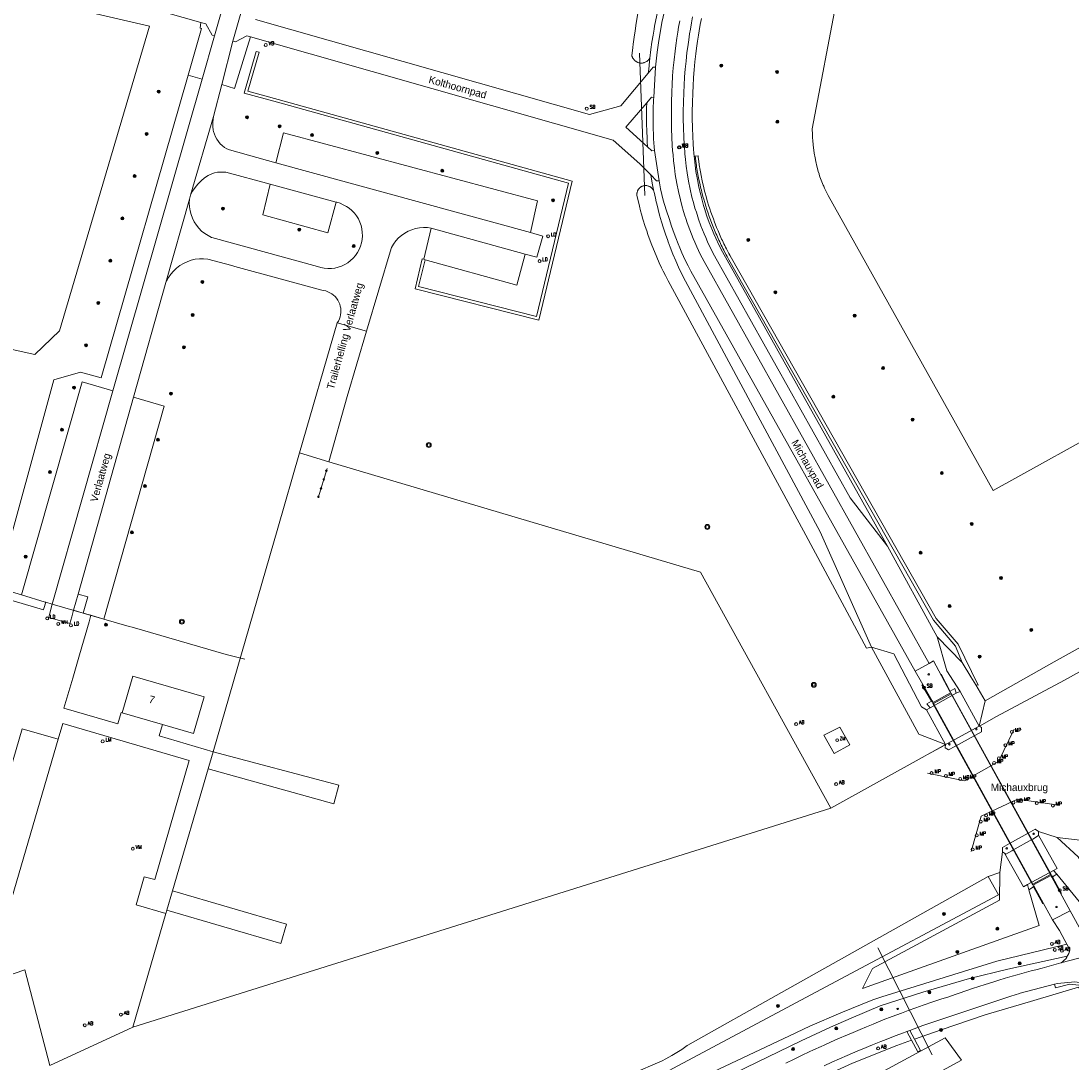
# Model space of a CAD drawing. Header units: metres. Extents: x 138165 to 154469, y 480134 to 494189.
# Tile 197 of 256: x 146957 to 147133, y 485099 to 485273. Entities that reach past the tile are written whole.
import ezdxf

# ---------------------------------------------------------------- set-up
doc = ezdxf.new("R2010")
doc.units = ezdxf.units.M
doc.header["$LTSCALE"] = 0.001
doc.header["$MEASUREMENT"] = 0
for name, color, linetype, lineweight in [('TOP-L-duiker', 7, 'Continuous', 0), ('TOP-L-terrein schutting raster hek leuning', 7, 'Continuous', 0), ('TOP-L-topo objecten punt', 7, 'Continuous', 0), ('TOP-L-topo objecten vlak', 7, 'Continuous', 0), ('TOP-L-water beschoeiing', 7, 'Continuous', 0), ('TOP-L-water remmingwerk', 7, 'Continuous', 0), ('TOP-T-topo huisnummering naamgeving', 7, 'Continuous', 0), ('TOP_L_ballustrade', 7, 'Continuous', 0)]:
    doc.layers.add(name, color=color, linetype=linetype, lineweight=lineweight)
doc.styles.add('Style-INTL_ISO', font='INTL_ISO.shx')
doc.styles.add('Style-STANDARD', font='STANDARD.shx')

# ---------------------------------------------------------------- blocks, each defined once
blk = doc.blocks.new('12')
at = {"layer": 'TOP-L-topo objecten punt', "color": 7, "linetype": 'Continuous', "lineweight": 0}
blk.add_circle((0, 0), 0.025, dxfattribs=at)
at = {"layer": 'TOP-L-topo objecten punt', "color": 7, "linetype": 'Continuous', "lineweight": 0, "style": 'Style-STANDARD'}
blk.add_text('MP', height=0.06, dxfattribs=at).set_placement((0.0483, 0))
blk = doc.blocks.new('24')
at = {"layer": 'TOP-L-topo objecten punt', "color": 7, "linetype": 'Continuous', "lineweight": 0}
for radius in [0.025, 0.0182, 0.0115, 0.005]:
    blk.add_circle((0, 0), radius, dxfattribs=at)
blk = doc.blocks.new('304')
at = {"layer": 'TOP-L-topo objecten punt', "color": 7, "linetype": 'Continuous', "lineweight": 0}
blk.add_circle((0, 0), 0.0225, dxfattribs=at)
at = {"layer": 'TOP-L-topo objecten punt', "color": 7, "linetype": 'Continuous', "lineweight": 0, "style": 'Style-STANDARD'}
blk.add_text('ZM', height=0.054, dxfattribs=at).set_placement((0.043, 0))
blk = doc.blocks.new('121')
at = {"layer": 'TOP-L-topo objecten punt', "color": 7, "linetype": 'Continuous', "lineweight": 0}
blk.add_circle((0, 0), 0.025, dxfattribs=at)
at = {"layer": 'TOP-L-topo objecten punt', "color": 7, "linetype": 'Continuous', "lineweight": 0, "style": 'Style-STANDARD'}
blk.add_text('LD', height=0.06, dxfattribs=at).set_placement((0.0483, 0))
blk = doc.blocks.new('10')
at = {"layer": 'TOP-L-topo objecten punt', "linetype": 'Continuous', "lineweight": 0}
blk.add_circle((0, 0), 0.0125, dxfattribs=at)
blk = doc.blocks.new('16')
at = {"layer": 'TOP-L-topo objecten punt', "color": 7, "linetype": 'Continuous', "lineweight": 0}
blk.add_circle((0, 0), 0.025, dxfattribs=at)
at = {"layer": 'TOP-L-topo objecten punt', "color": 7, "linetype": 'Continuous', "lineweight": 0, "style": 'Style-STANDARD'}
blk.add_text('LM', height=0.06, dxfattribs=at).set_placement((0.0483, 0))
blk = doc.blocks.new('28')
at = {"layer": 'TOP-L-topo objecten punt', "color": 7, "linetype": 'Continuous', "lineweight": 0}
blk.add_circle((0, 0), 0.025, dxfattribs=at)
at = {"layer": 'TOP-L-topo objecten punt', "color": 7, "linetype": 'Continuous', "lineweight": 0, "style": 'Style-STANDARD'}
blk.add_text('VM', height=0.06, dxfattribs=at).set_placement((0.0483, 0))
blk = doc.blocks.new('11')
at = {"layer": 'TOP-L-topo objecten punt', "color": 7, "linetype": 'Continuous', "lineweight": 0}
blk.add_circle((0, 0), 0.025, dxfattribs=at)
at = {"layer": 'TOP-L-topo objecten punt', "color": 7, "linetype": 'Continuous', "lineweight": 0, "style": 'Style-STANDARD'}
blk.add_text('AB', height=0.06, dxfattribs=at).set_placement((0.0483, 0))
blk = doc.blocks.new('175')
at = {"layer": 'TOP-L-topo objecten punt', "color": 7, "linetype": 'Continuous', "lineweight": 0}
blk.add_circle((0, 0), 0.025, dxfattribs=at)
at = {"layer": 'TOP-L-topo objecten punt', "color": 7, "linetype": 'Continuous', "lineweight": 0, "style": 'Style-STANDARD'}
blk.add_text('SB', height=0.06, dxfattribs=at).set_placement((0.0483, 0))
blk = doc.blocks.new('302')
at = {"layer": 'TOP-L-topo objecten punt', "color": 7, "linetype": 'Continuous', "lineweight": 0}
blk.add_circle((0, 0), 0.025, dxfattribs=at)
at = {"layer": 'TOP-L-topo objecten punt', "color": 7, "linetype": 'Continuous', "lineweight": 0, "style": 'Style-STANDARD'}
blk.add_text('WH', height=0.06, dxfattribs=at).set_placement((0.0483, 0))
blk = doc.blocks.new('14')
at = {"layer": 'TOP-L-topo objecten punt', "color": 7, "linetype": 'Continuous', "lineweight": 0}
blk.add_circle((0, 0), 0.025, dxfattribs=at)
at = {"layer": 'TOP-L-topo objecten punt', "color": 7, "linetype": 'Continuous', "lineweight": 0, "style": 'Style-STANDARD'}
blk.add_text('VB', height=0.06, dxfattribs=at).set_placement((0.0483, 0))
blk = doc.blocks.new('27')
at = {"layer": 'TOP-L-topo objecten punt', "color": 7, "linetype": 'Continuous', "lineweight": 0}
for radius in [0.0415, 0.025]:
    blk.add_circle((0, 0), radius, dxfattribs=at)

msp = doc.modelspace()

# ---------------------------------------------------------------- linework, layer by layer
at = {"layer": 'TOP-L-duiker', "flags": 128}
for points in [[(147061.34, 485244.25), (147060.46, 485268.02)], [(147100.3, 485118.48), (147109.4, 485100.57)]]:
    msp.add_lwpolyline(points, dxfattribs=at)
at = {"layer": 'TOP-L-terrein schutting raster hek leuning', "flags": 128}
msp.add_lwpolyline([(146994.49, 485166.7), (146991.34, 485167.49), (146975.64, 485172.06), (146975.16, 485172.2), (146970.93, 485173.42), (146962.3, 485175.93), (146961.19, 485176.26), (146961.13, 485176.27), (146957.17, 485177.45), (146953, 485178.69), (146952.52, 485178.83), (146929.2, 485185.76), (146923.25, 485164.66), (146928.68, 485162.97)], dxfattribs=at)
at = {"layer": 'TOP-L-topo objecten vlak', "flags": 128}
for points in [[(146731.45, 485345.48), (146746.1, 485341.37), (146987.14, 485273.14)], [(147069.07, 485292.68), (147065.77, 485279.44), (147065.35, 485278.02), (147064.95, 485276.52), (147064.69, 485275.26), (147064.43, 485274.1), (147064.21, 485273.13), (147063.9, 485271.42), (147063.69, 485270.13), (147063.4, 485268.18), (147063.14, 485265.69)], [(147066.1, 485286.59), (147064.56, 485279.36), (147064.19, 485277.97), (147063.75, 485276.15), (147063.47, 485274.89), (147063.2, 485273.6), (147062.99, 485272.51), (147062.9, 485272.02), (147062.73, 485271.04), (147062.55, 485269.84), (147062.38, 485268.65), (147062.2, 485267.2)], [(146959.4, 485217.64), (146937.45, 485222.52), (146953.19, 485278.46), (146978.54, 485272.5), (146963.5, 485221.58), (146959.4, 485217.64)], [(146991.19, 485277.21), (146989.41, 485270.93)], [(147093.51, 485277.36), (147089.32, 485255.37), (147089.37, 485254.4), (147089.41, 485253.82), (147089.44, 485253.48), (147089.51, 485252.66), (147089.61, 485251.81), (147089.68, 485251.31), (147089.81, 485250.52), (147089.94, 485249.88), (147090.11, 485249.15), (147090.22, 485248.74), (147090.36, 485248.22), (147090.48, 485247.85), (147090.52, 485247.72), (147090.64, 485247.36), (147090.85, 485246.79), (147091.18, 485245.95), (147091.26, 485245.77), (147091.41, 485245.43), (147091.71, 485244.78), (147091.98, 485244.25), (147119.61, 485194.93), (147140.7, 485206.63)], [(146992.49, 485270.02), (146994.15, 485275.86)], [(146985.02, 485264.36), (146987.25, 485272.13), (146987.01, 485272.2), (146987.14, 485273.14)], [(146987.14, 485273.14), (146987.95, 485272.91), (146989.05, 485271.03), (146989.41, 485270.93)], [(147061.94, 485264.68), (147057.35, 485259.21), (147052.08, 485257.75), (146996.29, 485273.64)], [(147060.19, 485274.62), (147059.92, 485273.01), (147059.72, 485271.75), (147059.57, 485270.71), (147059.42, 485269.5), (147059.35, 485268.98), (147059.2, 485267.56), (147059.21, 485267.51), (147059.23, 485267.46), (147059.25, 485267.4), (147059.27, 485267.35), (147059.3, 485267.3), (147059.32, 485267.24), (147059.38, 485267.15), (147059.44, 485267.05), (147059.51, 485266.96), (147059.55, 485266.92), (147059.62, 485266.83), (147059.71, 485266.76), (147059.75, 485266.72), (147059.8, 485266.68), (147059.85, 485266.65), (147059.89, 485266.62), (147059.99, 485266.56), (147060.09, 485266.51), (147060.14, 485266.49), (147060.2, 485266.47), (147060.25, 485266.45), (147060.36, 485266.41), (147060.47, 485266.39), (147060.59, 485266.37), (147060.7, 485266.36), (147060.81, 485266.36), (147060.93, 485266.37), (147060.98, 485266.37), (147061.1, 485266.39), (147061.21, 485266.42), (147061.26, 485266.44), (147061.32, 485266.45), (147061.42, 485266.5), (147061.53, 485266.54), (147061.63, 485266.6), (147061.67, 485266.63), (147061.72, 485266.66), (147061.77, 485266.7), (147061.81, 485266.73), (147061.86, 485266.77), (147061.9, 485266.81), (147061.98, 485266.89), (147062.05, 485266.98), (147062.12, 485267.07), (147062.15, 485267.12), (147062.2, 485267.2)], [(147067.19, 485273.41), (147067, 485272.35), (147066.87, 485271.55), (147066.71, 485270.53), (147066.54, 485269.31), (147066.42, 485268.34), (147066.25, 485266.91), (147066.12, 485265.54), (147066.01, 485264.2), (147065.92, 485262.7), (147065.86, 485261.58), (147065.81, 485259.75), (147065.79, 485258.41), (147065.79, 485257.15), (147065.83, 485255.37), (147065.88, 485253.99), (147065.95, 485252.59), (147066.01, 485251.73), (147066.07, 485251), (147066.16, 485250.02), (147066.29, 485248.86), (147066.45, 485247.72), (147066.7, 485246.24), (147066.98, 485244.87), (147067.3, 485243.49), (147067.55, 485242.55), (147067.83, 485241.56), (147068.06, 485240.81), (147068.19, 485240.39), (147068.45, 485239.63), (147068.87, 485238.47), (147069.44, 485237.03), (147069.69, 485236.43), (147070.04, 485235.65), (147070.61, 485234.43), (147071.25, 485233.18), (147108.87, 485166.02)], [(147101.92, 485185.59), (147095.66, 485193.7), (147073.01, 485234.13), (147072.41, 485235.32), (147071.86, 485236.48), (147071.53, 485237.22), (147071.29, 485237.79), (147070.74, 485239.18), (147070.34, 485240.29), (147070.09, 485241.02), (147069.97, 485241.41), (147069.74, 485242.13), (147069.48, 485243.08), (147069.24, 485243.97), (147068.93, 485245.3), (147068.67, 485246.6), (147068.43, 485248.02), (147068.27, 485249.11), (147068.15, 485250.22), (147068.06, 485251.18), (147068.03, 485251.57), (147067.95, 485252.71), (147067.88, 485254.09), (147067.83, 485255.43), (147067.79, 485257.17), (147067.79, 485258.4), (147067.81, 485259.71), (147067.86, 485261.5), (147067.92, 485262.59), (147068.01, 485264.06), (147068.11, 485265.36), (147068.24, 485266.7), (147068.4, 485268.11), (147068.52, 485269.05), (147068.69, 485270.24), (147068.84, 485271.23), (147068.97, 485272.02), (147069.16, 485273.06), (147069.35, 485274.08)], [(147070.82, 485273.79), (147070.63, 485272.78), (147070.45, 485271.77), (147070.32, 485271), (147070.17, 485270.02), (147070.01, 485268.85), (147069.89, 485267.93), (147069.73, 485266.54), (147069.61, 485265.23), (147069.51, 485263.95), (147069.41, 485262.5), (147069.36, 485261.44), (147069.3, 485259.67), (147069.29, 485258.39), (147069.29, 485257.19), (147069.33, 485255.47), (147069.38, 485254.16), (147069.45, 485252.81), (147069.51, 485251.98), (147069.56, 485251.3), (147069.64, 485250.34), (147069.76, 485249.3), (147069.91, 485248.25), (147070.14, 485246.87), (147070.4, 485245.62), (147070.7, 485244.34), (147070.92, 485243.47), (147071.18, 485242.56), (147071.4, 485241.86), (147071.52, 485241.49), (147071.75, 485240.78), (147072.14, 485239.71), (147072.67, 485238.36), (147072.9, 485237.82), (147073.22, 485237.1), (147073.75, 485235.98), (147074.34, 485234.83), (147101.92, 485185.59)], [(146989.41, 485270.93), (146987.34, 485263.69)], [(146995.41, 485270.76), (146992.77, 485262.1), (146990.62, 485262.75)], [(146990.62, 485262.75), (146992.49, 485270.02)], [(146992.49, 485270.02), (146992.91, 485269.9), (146994.83, 485270.93), (146995.41, 485270.76)], [(146995.41, 485270.76), (147056.05, 485253.47), (147060.53, 485249.53), (147062.34, 485247.68)], [(147024.39, 485233.56), (147024.14, 485233.62), (147022.94, 485228.64), (147043.62, 485223.4), (147049.19, 485246.64), (147000.07, 485260.28), (146995.01, 485261.68), (146996.86, 485268.18), (146996.38, 485268.31), (146994.39, 485261.34), (146999.93, 485259.8), (147048.59, 485246.28), (147043.26, 485224.01), (147023.54, 485229), (147024.63, 485233.49)], [(147062.2, 485267.2), (147062.13, 485266.62), (147062, 485265.34), (147061.94, 485264.68)], [(146985.02, 485264.36), (146970.46, 485213.76), (146967.03, 485214.7), (146962.55, 485213.42), (146953, 485178.69)], [(146987.34, 485263.69), (146985.02, 485264.36)], [(147061.94, 485264.68), (147062.76, 485265.66), (147063.14, 485265.69)], [(147063.14, 485265.69), (147062.84, 485260.63)], [(146987.34, 485263.69), (146972.42, 485211.55)], [(146989.26, 485257.45), (146990.62, 485262.75)], [(147061.83, 485252.35), (147058.2, 485255.64), (147061.67, 485259.71)], [(147061.67, 485259.71), (147061.65, 485258.84), (147061.64, 485257.55), (147061.66, 485256.4), (147061.7, 485254.76), (147061.73, 485254.05), (147061.77, 485253.18), (147061.83, 485252.35)], [(147061.67, 485259.71), (147062.46, 485260.64), (147062.84, 485260.63)], [(147062.84, 485260.63), (147062.82, 485260.29), (147062.79, 485259.59), (147062.77, 485259.25), (147062.75, 485258.56), (147062.74, 485258.21), (147062.74, 485257.52), (147062.74, 485256.83), (147062.74, 485256.14), (147062.76, 485255.45), (147062.77, 485255.1), (147062.78, 485254.75), (147062.82, 485254.06), (147062.83, 485253.72), (147062.88, 485253.03), (147062.93, 485252.34), (147062.98, 485251.77)], [(146985.41, 485244.26), (146989.26, 485257.45)], [(146999.65, 485249.66), (146991.9, 485251.83), (146991.48, 485252.03), (146991.08, 485252.27), (146990.7, 485252.56), (146990.36, 485252.88), (146990.06, 485253.23), (146989.79, 485253.62), (146989.57, 485254.03), (146989.39, 485254.47), (146989.25, 485254.91), (146989.2, 485255.17), (146989.13, 485255.78), (146989.12, 485256.4), (146989.18, 485257.01), (146989.26, 485257.45)], [(147042.22, 485238.04), (147043.4, 485243.31), (147000.96, 485254.72), (146999.65, 485249.66)], [(147062.98, 485251.77), (147062.53, 485251.71), (147061.83, 485252.35)], [(147062.98, 485251.77), (147063.74, 485246.7)], [(147116.67, 485162.41), (147117.1, 485162.39), (147113.73, 485169.2), (147110.04, 485173.53), (147075.86, 485233.72), (147075.56, 485234.26), (147075.42, 485234.52), (147075.14, 485235.06), (147075, 485235.32), (147074.86, 485235.59), (147074.72, 485235.86), (147074.59, 485236.14), (147074.33, 485236.68), (147074.2, 485236.95), (147074.07, 485237.23), (147073.95, 485237.5), (147073.83, 485237.78), (147073.71, 485238.06), (147073.59, 485238.34), (147073.36, 485238.9), (147073.13, 485239.46), (147073.02, 485239.74), (147072.81, 485240.3), (147072.7, 485240.59), (147072.6, 485240.87), (147072.4, 485241.44), (147072.21, 485242.02), (147072.02, 485242.59), (147071.85, 485243.17), (147071.68, 485243.75), (147071.6, 485244.04), (147071.44, 485244.63), (147071.36, 485244.92), (147071.29, 485245.21), (147071.22, 485245.51), (147071.15, 485245.8), (147071.02, 485246.39), (147070.89, 485246.98), (147070.83, 485247.28), (147070.77, 485247.57), (147070.66, 485248.17), (147070.56, 485248.76), (147070.51, 485249.06), (147070.46, 485249.36), (147070.38, 485249.96), (147070.3, 485250.56), (147070.26, 485250.86), (147069.76, 485250.8), (147069.8, 485250.5), (147069.88, 485249.89), (147069.97, 485249.29), (147070.01, 485248.98), (147070.06, 485248.68), (147070.17, 485248.08), (147070.28, 485247.48), (147070.34, 485247.18), (147070.4, 485246.88), (147070.53, 485246.28), (147070.66, 485245.69), (147070.73, 485245.39), (147070.81, 485245.09), (147070.88, 485244.79), (147070.96, 485244.5), (147071.12, 485243.91), (147071.2, 485243.61), (147071.37, 485243.03), (147071.55, 485242.44), (147071.73, 485241.86), (147071.93, 485241.28), (147072.13, 485240.7), (147072.23, 485240.41), (147072.34, 485240.13), (147072.55, 485239.56), (147072.67, 485239.27), (147072.89, 485238.71), (147073.13, 485238.14), (147073.25, 485237.86), (147073.37, 485237.58), (147073.49, 485237.3), (147073.62, 485237.02), (147073.75, 485236.74), (147073.88, 485236.47), (147074.14, 485235.92), (147074.28, 485235.64), (147074.41, 485235.37), (147074.55, 485235.1), (147074.69, 485234.82), (147074.98, 485234.28), (147075.12, 485234.02), (147075.42, 485233.48), (147109.62, 485173.25), (147113.31, 485168.92), (147114.43, 485166.18)], [(147042.22, 485238.04), (146999.65, 485249.66)], [(146985.41, 485244.26), (146985.75, 485244.93), (146986.16, 485245.56), (146986.63, 485246.14), (146987.17, 485246.67), (146987.75, 485247.15), (146988.38, 485247.56), (146988.95, 485247.85), (146989.43, 485248), (146989.93, 485248.1), (146990.44, 485248.15), (146990.94, 485248.14), (146991.31, 485248.1), (146998.73, 485246.12)], [(147062.34, 485247.68), (147062.59, 485246.29), (147062.86, 485244.9)], [(147063.74, 485246.7), (147063.32, 485246.68), (147062.34, 485247.68)], [(146998.73, 485246.12), (146997.5, 485240.99), (147008.38, 485237.98), (147009.78, 485243.1)], [(146998.73, 485246.12), (147009.78, 485243.1)], [(147062.86, 485244.9), (147062.85, 485244.95), (147062.8, 485245.05), (147062.75, 485245.15), (147062.7, 485245.24), (147062.63, 485245.33), (147062.6, 485245.37), (147062.56, 485245.41), (147062.49, 485245.49), (147062.45, 485245.52), (147062.4, 485245.56), (147062.36, 485245.59), (147062.32, 485245.62), (147062.27, 485245.65), (147062.18, 485245.71), (147062.13, 485245.73), (147062.04, 485245.78), (147061.93, 485245.81), (147061.83, 485245.84), (147061.78, 485245.85), (147061.67, 485245.87), (147061.56, 485245.88), (147061.45, 485245.88), (147061.4, 485245.88), (147061.29, 485245.87), (147061.24, 485245.86), (147061.19, 485245.85), (147061.13, 485245.84), (147061.08, 485245.83), (147060.98, 485245.79), (147060.93, 485245.77), (147060.83, 485245.73), (147060.78, 485245.7), (147060.74, 485245.67), (147060.69, 485245.65), (147060.65, 485245.62), (147060.6, 485245.58), (147060.56, 485245.55), (147060.48, 485245.48), (147060.44, 485245.44), (147060.4, 485245.4), (147060.33, 485245.32), (147060.3, 485245.28), (147060.27, 485245.23), (147060.24, 485245.18), (147060.19, 485245.09), (147060.17, 485245.04), (147060.14, 485244.99), (147060.12, 485244.94), (147060.11, 485244.89), (147060.08, 485244.79), (147060.05, 485244.68), (147060.04, 485244.63), (147060.03, 485244.52), (147060.03, 485244.41), (147060.03, 485244.36), (147060.03, 485244.3), (147060.14, 485243.78), (147060.33, 485242.96), (147060.46, 485242.43), (147060.66, 485241.67), (147060.81, 485241.1), (147061.05, 485240.27), (147061.43, 485239.02), (147061.67, 485238.29), (147061.88, 485237.69), (147062.08, 485237.1), (147062.53, 485235.91), (147062.96, 485234.85), (147063.35, 485233.93), (147063.76, 485232.99), (147064.16, 485232.14), (147064.42, 485231.6), (147064.79, 485230.87), (147065.27, 485229.95), (147065.6, 485229.34), (147088.26, 485187.43), (147098.42, 485168.54), (147099.26, 485168.75)], [(147106.55, 485164.73), (147069.05, 485231.57), (147068.59, 485232.45), (147068.12, 485233.4), (147067.54, 485234.66), (147067.19, 485235.47), (147066.91, 485236.14), (147066.52, 485237.14), (147066.1, 485238.29), (147065.76, 485239.29), (147065.48, 485240.2), (147064.93, 485241.83), (147064.45, 485243.46), (147063.97, 485245.32), (147063.74, 485246.7)], [(146981.29, 485229.7), (146985.23, 485243.63)], [(147009.78, 485243.1), (147009.84, 485243.09), (147010.4, 485242.92), (147010.94, 485242.69), (147011.46, 485242.41), (147011.94, 485242.08), (147012.39, 485241.69), (147012.8, 485241.27), (147013.15, 485240.8), (147013.46, 485240.3), (147013.71, 485239.77), (147013.91, 485239.21), (147014.04, 485238.64), (147014.12, 485238.06), (147014.13, 485237.47), (147014.09, 485236.88), (147013.98, 485236.3), (147013.81, 485235.74), (147013.58, 485235.2), (147013.3, 485234.68), (147012.97, 485234.2), (147012.58, 485233.75), (147012.16, 485233.34), (147011.69, 485232.99), (147011.19, 485232.68), (147010.66, 485232.43), (147010.1, 485232.23), (147009.53, 485232.1), (147008.95, 485232.02), (147008.36, 485232.01), (147007.77, 485232.05), (147007.19, 485232.16), (147006.63, 485232.33), (146988.97, 485237.18), (146988.92, 485237.2), (146988.33, 485237.51), (146987.78, 485237.87), (146987.26, 485238.28), (146986.8, 485238.75), (146986.39, 485239.27), (146986.03, 485239.82), (146985.73, 485240.41), (146985.49, 485241.02), (146985.33, 485241.66), (146985.22, 485242.31), (146985.19, 485242.97), (146985.23, 485243.63)], [(146985.23, 485243.63), (146985.41, 485244.26)], [(147062.86, 485244.9), (147062.89, 485244.79), (147063.12, 485243.75), (147063.25, 485243.19), (147063.34, 485242.81), (147063.58, 485241.88), (147063.83, 485240.95), (147064.15, 485239.83), (147064.49, 485238.75), (147064.88, 485237.59), (147065.13, 485236.86), (147065.27, 485236.47), (147065.61, 485235.57), (147066.06, 485234.43), (147066.54, 485233.28), (147066.98, 485232.27), (147067.27, 485231.65), (147067.47, 485231.23), (147067.76, 485230.62), (147090.67, 485187.99), (147099.26, 485168.75)], [(147014.8, 485221.53), (147018.93, 485235.38), (147019.02, 485235.55), (147019.35, 485236.11), (147019.75, 485236.64), (147020.2, 485237.12), (147020.69, 485237.55), (147021.23, 485237.93), (147021.81, 485238.25), (147022.41, 485238.5), (147023.04, 485238.7), (147023.68, 485238.82), (147024.34, 485238.88), (147025, 485238.87), (147025.65, 485238.79)], [(147025.65, 485238.79), (147024.39, 485233.56)], [(147025.65, 485238.79), (147041.33, 485234.44)], [(147041.33, 485234.44), (147043.28, 485233.92), (147044.28, 485237.42), (147042.22, 485238.04)], [(147024.63, 485233.49), (147039.97, 485229.25), (147041.33, 485234.44)], [(146981.29, 485229.7), (146981.38, 485229.89), (146981.71, 485230.5), (146982.11, 485231.07), (146982.57, 485231.6), (146983.08, 485232.08), (146983.63, 485232.51), (146984.23, 485232.87), (146984.86, 485233.16), (146985.52, 485233.4), (146986.2, 485233.56), (146986.89, 485233.64), (146987.59, 485233.66), (146988.29, 485233.6), (146992.32, 485232.5), (146992.8, 485232.37), (147007.36, 485228.38), (147007.66, 485228.34), (147008.02, 485228.26), (147008.36, 485228.14), (147008.7, 485227.98), (147009.01, 485227.79), (147009.3, 485227.57), (147009.57, 485227.32), (147009.81, 485227.04), (147010.02, 485226.74), (147010.19, 485226.42), (147010.34, 485226.08), (147010.44, 485225.73), (147010.51, 485225.37), (147010.54, 485225.01), (147010.53, 485224.64), (147010.49, 485224.28), (147010.4, 485223.92), (147010.29, 485223.58), (147010.13, 485223.24), (147009.94, 485222.93)], [(147024.63, 485233.49), (147024.39, 485233.56)], [(146975.86, 485210.51), (146981.29, 485229.7)], [(147009.94, 485222.93), (147003.64, 485201.19)], [(147009.94, 485222.93), (147014.8, 485221.53)], [(147008.52, 485199.73), (147011.57, 485210.64), (147014.8, 485221.53)], [(146972.42, 485211.55), (146967.3, 485213.08), (146957.17, 485177.45)], [(146972.42, 485211.55), (146962.3, 485175.93)], [(146966.61, 485177.58), (146975.86, 485210.51)], [(146968.76, 485174.06), (146970.93, 485173.42), (146980.98, 485208.99), (146975.86, 485210.51)], [(147003.64, 485201.19), (147000, 485188.61), (146989.2, 485151.25)], [(147003.64, 485201.19), (147008.52, 485199.73)], [(147092.48, 485141.84), (147070.64, 485181.26), (147008.52, 485199.73)], [(147130.28, 485136.92), (147135.1, 485136.35), (147144.05, 485141.05), (147141.8, 485144.94), (147176.84, 485164.34), (147179.18, 485160.02), (147236.38, 485191.42), (147234.1, 485195.88), (147238.42, 485198.22)], [(147110.25, 485170.43), (147101.92, 485185.59)], [(147154.87, 485180.18), (147129.8, 485166.28), (147118.24, 485159.76)], [(146953, 485178.69), (146957.17, 485177.45)], [(146961.19, 485176.26), (146960.9, 485175.17), (146960.83, 485174.95), (146949.66, 485178.26)], [(146957.17, 485177.45), (146961.13, 485176.27), (146961.19, 485176.26)], [(146966.61, 485177.58), (146965.85, 485174.9)], [(146967.46, 485174.43), (146968.24, 485177.12), (146966.61, 485177.58)], [(147156.52, 485177.1), (147131.5, 485163.22), (147120.16, 485157.11), (147117.28, 485155.5)], [(146961.19, 485176.26), (146962.3, 485175.93)], [(146962.3, 485175.93), (146961.99, 485174.84), (146961.69, 485173.67), (146964.65, 485172.84), (146965.23, 485172.68), (146965.55, 485173.82), (146965.85, 485174.9)], [(146965.85, 485174.9), (146967.46, 485174.43)], [(146974, 485157.73), (146973.79, 485157.79), (146973.25, 485155.91), (146964.25, 485158.53), (146965.71, 485163.55), (146966.83, 485167.42), (146968.44, 485172.96), (146968.76, 485174.06)], [(146967.46, 485174.43), (146968.76, 485174.06)], [(147114.43, 485166.18), (147110.25, 485170.43)], [(147114.08, 485161.34), (147111.83, 485164.75), (147110.25, 485170.43)], [(147099.26, 485168.75), (147107.14, 485154.2), (147111.65, 485152.43)], [(147099.26, 485168.75), (147102.99, 485167.63), (147107.63, 485158.78), (147108.46, 485158.25)], [(147106.55, 485164.73), (147108.87, 485166.02)], [(147108.87, 485166.02), (147109.63, 485166.44), (147112.33, 485161.34)], [(147114.43, 485166.18), (147115.87, 485163.75), (147116.67, 485162.41)], [(147109.4, 485159.74), (147107.61, 485162.87), (147106.55, 485164.73)], [(146980.73, 485155.79), (146985.92, 485154.3), (146987.7, 485160.45), (146975.78, 485163.88), (146974, 485157.73)], [(147109.06, 485158.61), (147113.43, 485161.01)], [(147109.4, 485159.74), (147109.55, 485159.46), (147112.47, 485161.07), (147112.33, 485161.34)], [(147126.22, 485129.09), (147129.18, 485130.72), (147112.56, 485160.95), (147109.59, 485159.32), (147126.22, 485129.09)], [(147112.33, 485161.34), (147112.39, 485161.38), (147113.19, 485161.84), (147113.43, 485161.01)], [(147113.43, 485161.01), (147114.08, 485161.34)], [(147117.27, 485155.5), (147114.08, 485161.34)], [(147118.24, 485159.76), (147116.67, 485162.41)], [(147109.06, 485158.61), (147108.5, 485159.24), (147109.31, 485159.69), (147109.4, 485159.74)], [(147117.27, 485155.5), (147118.24, 485159.76)], [(146974, 485157.73), (146980.73, 485155.79)], [(147108.46, 485158.25), (147109.06, 485158.61)], [(147108.46, 485158.25), (147111.65, 485152.43)], [(146963.29, 485153.33), (146964.06, 485155.98), (146985.18, 485149.76), (146979.41, 485129.88), (146977.67, 485130.36), (146976.31, 485125.63), (146981.3, 485124.18)], [(146989.2, 485151.25), (146980.14, 485153.89), (146980.73, 485155.79)], [(147111.65, 485152.43), (147112.68, 485153), (147116.15, 485154.92), (147117.27, 485155.5)], [(147117.27, 485155.5), (147117.28, 485155.5)], [(147117.62, 485155.3), (147117.27, 485155.5)], [(147117.28, 485155.5), (147117.62, 485155.3)], [(146963.29, 485153.33), (146957.24, 485155.09), (146949.54, 485128.75)], [(147093, 485150.96), (147095.61, 485152.42), (147093.98, 485155.35), (147091.29, 485154.04), (147093, 485150.96)], [(147117.62, 485155.3), (147117.63, 485154.56), (147113.2, 485152.12), (147112.11, 485151.56), (147111.54, 485151.92), (147111.65, 485152.43)], [(146949.54, 485128.75), (146955.58, 485127), (146963.29, 485153.33)], [(147111.65, 485152.43), (147108.86, 485150.9), (147108.62, 485150.78), (147108.22, 485150.55), (147092.48, 485141.84)], [(146989.2, 485151.25), (146988.91, 485150.31), (146988.47, 485148.79), (146988.36, 485148.37), (146982.41, 485128), (146981.46, 485124.74), (146981.3, 485124.18)], [(147009.36, 485142.54), (147010.21, 485145.66), (146989.2, 485151.25), (146988.91, 485150.31), (146988.47, 485148.79), (146988.36, 485148.37), (147009.36, 485142.54)], [(146975.77, 485105.23), (147092.48, 485141.84)], [(147130.23, 485130.78), (147137.2, 485122.26), (147154.23, 485125.73), (147159.93, 485130.79), (147166.94, 485142.12), (147151.06, 485128.39), (147138.21, 485126.26), (147133.83, 485133.66), (147130.28, 485136.92)], [(147121.15, 485134.52), (147121.15, 485135.22), (147122.34, 485135.91), (147125.44, 485137.63), (147126.6, 485138.28), (147127.19, 485137.91)], [(147127.16, 485137.32), (147127.19, 485137.91)], [(147127.19, 485137.91), (147130.28, 485136.92)], [(147121.49, 485134.3), (147121.72, 485134.15), (147122.74, 485134.7), (147122.9, 485134.79), (147126.08, 485136.57), (147126.23, 485136.66), (147127.16, 485137.23), (147127.16, 485137.32)], [(147129.67, 485131.42), (147130.29, 485131.71), (147127.16, 485137.32)], [(147120.71, 485131.06), (147121.15, 485134.52)], [(147121.15, 485134.52), (147121.49, 485134.3)], [(147121.49, 485134.3), (147124.65, 485128.69), (147125.32, 485129.03)], [(147125.53, 485128.19), (147127.27, 485122.22), (147097.75, 485111.67), (147099.41, 485115), (147120.67, 485126.41), (147120.7, 485130.95), (147120.71, 485131.06)], [(147118.76, 485130.42), (147120.71, 485131.06)], [(147129.67, 485131.42), (147125.32, 485129.03)], [(147130.23, 485130.78), (147129.67, 485131.42)], [(147041.56, 485090.21), (147043.53, 485091), (147044.48, 485091.38), (147047.15, 485092.46), (147050.17, 485093.69), (147053.03, 485094.86), (147057.34, 485096.64), (147060.23, 485097.85), (147063.1, 485099.06), (147064.27, 485099.6), (147064.88, 485099.91), (147065.86, 485100.45), (147067.24, 485101.29), (147067.55, 485101.5), (147068.46, 485102.13), (147068.54, 485102.19), (147084.22, 485111), (147118.76, 485130.42)], [(147042.49, 485087.99), (147043.17, 485088.24), (147043.51, 485088.36), (147044.25, 485088.63), (147044.99, 485088.91), (147046.47, 485089.45), (147047.2, 485089.73), (147047.94, 485090.01), (147049.41, 485090.57), (147050.88, 485091.14), (147051.61, 485091.43), (147053.07, 485092.02), (147054.53, 485092.6), (147059.57, 485094.85), (147092.45, 485112.37), (147120.48, 485127.31), (147118.76, 485130.42)], [(147129.4, 485130.3), (147129.23, 485130.58), (147126.31, 485128.98), (147126.46, 485128.7)], [(147129.4, 485130.3), (147129.49, 485130.35), (147130.23, 485130.78)], [(147132.47, 485124.68), (147129.4, 485130.3)], [(147000.49, 485119.19), (147001.44, 485122.44), (146982.41, 485128), (146981.46, 485124.74), (147000.49, 485119.19)], [(147125.32, 485129.03), (147125.53, 485128.19)], [(147125.53, 485128.19), (147126.36, 485128.64), (147126.46, 485128.7)], [(147126.46, 485128.7), (147129.5, 485123.15)], [(146981.3, 485124.18), (146975.77, 485105.23)], [(147132.47, 485124.68), (147129.5, 485123.15)], [(147135.28, 485119.48), (147134.88, 485120.24), (147134.53, 485120.91), (147133.95, 485121.95), (147132.47, 485124.68)], [(147129.5, 485123.15), (147130.66, 485121.35), (147131.58, 485119.68), (147131.91, 485119.09)], [(147131.91, 485119.09), (147120.19, 485116.22), (147100.98, 485110.26), (147099.49, 485109.8), (147094.11, 485107.62), (147088.96, 485105.36), (147085.57, 485103.78), (147053.17, 485088.51)], [(147131.91, 485119.09), (147132.41, 485118.18), (147132.34, 485117.85), (147132.23, 485117.53), (147132.09, 485117.22), (147131.99, 485117.05)], [(147131.99, 485117.05), (147122.02, 485114.92), (147115.64, 485113.35), (147107.82, 485111.04), (147100.7, 485108.79), (147095.83, 485106.74), (147092.42, 485105.2), (147087.52, 485102.92), (147054.03, 485086.7), (147048.96, 485084.15), (147042.73, 485080.83), (147038.24, 485078.31), (147033.93, 485075.8), (147029.85, 485073.33), (147026.75, 485071.38), (147023.93, 485069.54), (147021.25, 485067.91), (147018.24, 485066.21), (147015.19, 485064.62), (147011.72, 485062.98), (147009.17, 485061.87), (147007.01, 485061)], [(147130.93, 485115.95), (147138.43, 485117.92)], [(147131.99, 485117.05), (147131.92, 485116.92), (147131.72, 485116.65), (147131.49, 485116.4), (147131.24, 485116.17), (147130.96, 485115.97), (147130.93, 485115.95)], [(147084.93, 485099.19), (147086.3, 485099.86), (147087.68, 485100.52), (147088.82, 485101.07), (147089.56, 485101.43), (147090.83, 485102), (147091.32, 485102.22), (147092.39, 485102.69), (147093.63, 485103.24), (147095.26, 485103.94), (147096.16, 485104.32), (147097.36, 485104.82), (147098.4, 485105.26), (147099.51, 485105.71), (147100.45, 485106.1), (147101.22, 485106.41), (147102.72, 485106.99), (147104.24, 485107.57), (147105.39, 485108), (147106.64, 485108.45), (147107.91, 485108.89), (147109.51, 485109.43), (147111.03, 485109.93), (147112.01, 485110.24), (147113.38, 485110.72), (147113.9, 485110.9), (147115.04, 485111.28), (147116.13, 485111.65), (147117.22, 485112), (147118.28, 485112.35), (147119.54, 485112.74), (147120.53, 485113.05), (147121.61, 485113.38), (147122.75, 485113.71), (147123.63, 485113.96), (147124.79, 485114.28), (147125.97, 485114.6), (147126.73, 485114.8), (147127.76, 485115.07), (147130.93, 485115.95)], [(146961.87, 485098.81), (146957.69, 485114.78), (146944.37, 485110.24)], [(147105.64, 485104.67), (147106.39, 485104.95), (147107.81, 485105.47), (147109.15, 485105.95), (147113.69, 485107.46), (147118.53, 485109.05), (147122.54, 485110.37), (147124, 485110.85), (147124.11, 485110.87), (147129.84, 485112.4)], [(147143.6, 485093.93), (147133.85, 485111.91), (147125.86, 485109.48), (147118.25, 485107.27), (147110.89, 485104.75), (147106.42, 485103.19)], [(147129.84, 485112.4), (147130.33, 485112.53), (147133.23, 485112.81), (147135.65, 485112.46)], [(147129.84, 485112.4), (147130.02, 485111.81), (147132.42, 485112.4), (147134.4, 485112.2), (147135.7, 485111.08), (147136.9, 485108.82), (147137.46, 485109.13)], [(146975.77, 485105.23), (146961.87, 485098.81)], [(147105.17, 485104.49), (147105.64, 485104.67)], [(147106.42, 485103.19), (147105.64, 485104.67)], [(146830.04, 484944.8), (146871.59, 484967.43), (146931.41, 485000), (146935.92, 485002.46), (147114.28, 485099.68), (147111.56, 485103.42), (146933.12, 485007), (146920.32, 485000), (146613.15, 484831.88), (146611.35, 484829.33), (146612.5, 484827.23), (146613.85, 484827.08), (146761.36, 484907.4), (146764.24, 484908.97), (146764.32, 484909.01), (146765.93, 484909.89), (146830.04, 484944.8)], [(146901.17, 485013.2), (146995.2, 485048.26), (147010.53, 485053.99), (147019.82, 485058.79), (147033.69, 485066.4), (147040.68, 485070.18), (147047.73, 485073.99), (147054.26, 485077.42), (147060.52, 485080.84), (147067.49, 485084.64), (147074.59, 485088.43), (147081.6, 485092.22), (147088.77, 485095.84), (147096.06, 485099.19), (147103.47, 485102.16), (147105.95, 485103.03)], [(147105.17, 485104.49), (147104.6, 485104.28), (147103.21, 485103.75), (147101.73, 485103.17), (147100.83, 485102.82), (147099.44, 485102.26), (147097.67, 485101.54), (147096.95, 485101.24), (147096.09, 485100.88), (147095.17, 485100.48), (147093.91, 485099.93), (147092.61, 485099.35), (147091.35, 485098.77)], [(147105.95, 485103.03), (147105.17, 485104.49)], [(147105.95, 485103.03), (147106.99, 485101.07), (147107.43, 485101.31), (147106.42, 485103.19)]]:
    msp.add_lwpolyline(points, dxfattribs=at)
at = {"layer": 'TOP-L-water beschoeiing', "flags": 128}
for points in [[(147011.57, 485210.64), (147008.52, 485199.73)], [(147003.64, 485201.19), (147000, 485188.61), (146989.2, 485151.25)], [(147003.64, 485201.19), (147008.52, 485199.73)], [(147008.52, 485199.73), (147070.64, 485181.26), (147092.48, 485141.84)], [(147156.52, 485177.1), (147131.5, 485163.22), (147120.16, 485157.11)], [(147117.28, 485155.5), (147120.16, 485157.11)], [(147108.62, 485150.78), (147111.53, 485152.34)], [(147092.48, 485141.84), (147108.22, 485150.55)], [(147108.22, 485150.55), (147108.62, 485150.78)], [(146961.87, 485098.81), (146975.77, 485105.23)]]:
    msp.add_lwpolyline(points, dxfattribs=at)
at = {"layer": 'TOP-L-water remmingwerk', "flags": 128}
for points in [[(147008.23, 485198.61), (147006.73, 485193.7)], [(147108.59, 485147.67), (147114.78, 485146.4), (147120.48, 485149.6), (147123.09, 485155.03)], [(147130.18, 485142.38), (147123.68, 485143.3), (147117.61, 485140.46), (147115.89, 485134.56)]]:
    msp.add_lwpolyline(points, dxfattribs=at)
at = {"layer": 'TOP_L_ballustrade', "flags": 128}
for points in [[(147112.47, 485161.21), (147110.89, 485164.21)], [(147109.38, 485159.57), (147109.31, 485159.69), (147107.69, 485162.44)], [(147129.32, 485130.64), (147112.54, 485161.1)], [(147126.21, 485128.92), (147109.47, 485159.41)], [(147129.42, 485130.49), (147129.49, 485130.35), (147131.04, 485127.57)], [(147126.29, 485128.76), (147126.36, 485128.64), (147127.87, 485125.84)]]:
    msp.add_lwpolyline(points, dxfattribs=at)

# ---------------------------------------------------------------- block references
at = {"layer": 'TOP-L-topo objecten punt', "xscale": 10, "yscale": 10, "zscale": 10}
for name, p in [('14', (146997.98, 485269.37)), ('24', (147074.13, 485265.94)), ('24', (147083.48, 485264.87)), ('24', (146980.08, 485261.59)), ('175', (147051.65, 485258.74)), ('24', (146994.85, 485257.3)), ('24', (147000.29, 485255.81)), ('24', (147083.53, 485256.56)), ('24', (146978.06, 485254.52)), ('24', (147005.73, 485254.32)), ('302', (147067.05, 485252.25)), ('175', (147067.18, 485252.27)), ('24', (147016.61, 485251.34)), ('24', (147027.48, 485248.35)), ('24', (146976.04, 485247.46)), ('24', (147046.03, 485243.44)), ('24', (146990.81, 485242.04)), ('24', (146974.02, 485240.39)), ('24', (147003.58, 485238.52)), ('121', (147045.19, 485237.41)), ('24', (147078.65, 485236.8)), ('24', (147012.69, 485235.78)), ('24', (146972, 485233.32)), ('121', (147043.75, 485233.26)), ('24', (146987.39, 485229.78)), ('24', (147083.19, 485228.05)), ('24', (146969.98, 485226.26)), ('24', (146985.77, 485224.25)), ('24', (147096.44, 485224.14)), ('24', (146967.95, 485219.19)), ('24', (146984.3, 485218.85)), ('24', (147101.2, 485215.38)), ('24', (146965.93, 485212.12)), ('24', (146982.13, 485211.12)), ('24', (147092.88, 485210.58)), ('24', (147106.12, 485206.76)), ('24', (146963.91, 485205.06)), ('24', (146979.95, 485203.39)), ('27', (147025.24, 485202.52)), ('24', (146961.89, 485197.99)), ('10', (147008.1, 485198.19)), ('24', (147111.01, 485197.82)), ('24', (146977.78, 485195.65)), ('10', (147007.68, 485196.79)), ('10', (147007.22, 485195.26)), ('10', (147006.79, 485193.87)), ('27', (147071.81, 485188.82)), ('24', (147116.02, 485189.32)), ('24', (146975.61, 485187.92)), ('24', (146957.85, 485183.86)), ('24', (147107.46, 485184.51)), ('24', (147120.91, 485180.29)), ('24', (147112.3, 485175.6)), ('121', (146961.44, 485173.52)), ('302', (146963.29, 485172.61)), ('27', (146983.96, 485172.99)), ('121', (146965.41, 485172.37)), ('24', (146971.27, 485172.46)), ('24', (147125.95, 485171.62)), ('24', (147117.33, 485167.16)), ('10', (147108.81, 485164.18)), ('27', (147089.61, 485162.43)), ('175', (147108.01, 485161.97)), ('11', (147086.64, 485155.87)), ('304', (147093.52, 485153.17)), ('10', (147116.8, 485155.02)), ('12', (147122.73, 485154.56)), ('16', (146970.72, 485152.98)), ('10', (147112.27, 485152.49)), ('12', (147121.64, 485152.33)), ('12', (147120.54, 485150.14)), ('12', (147119.75, 485149.36)), ('12', (147109.3, 485147.68)), ('12', (147111.68, 485147.21)), ('12', (147114.08, 485146.68)), ('12', (147115.23, 485146.76)), ('11', (147093.34, 485145.83)), ('12', (147122.98, 485142.75)), ('12', (147124.25, 485143.02)), ('12', (147126.89, 485142.66)), ('12', (147129.57, 485142.25)), ('12', (147117.52, 485139.58)), ('12', (147118.42, 485140.6)), ('12', (147116.86, 485137.27)), ('10', (147126.36, 485137.53)), ('28', (146975.76, 485135.02)), ('12', (147116.16, 485134.91)), ('10', (147121.86, 485135.09)), ('175', (147130.73, 485128.09)), ('24', (147111.36, 485124.15)), ('10', (147130.18, 485125.31)), ('24', (147120.3, 485121.66)), ('11', (147129.41, 485119.13)), ('175', (147129.89, 485118.13)), ('11', (147131.09, 485117.98)), ('24', (147113.61, 485117.79)), ('24', (147124.02, 485115.87)), ('24', (147116.15, 485113.36)), ('24', (147108.94, 485111.04)), ('24', (147083.6, 485108.76)), ('24', (147100.9, 485108.18)), ('10', (147103.63, 485108.26)), ('11', (146973.77, 485107.31)), ('11', (146967.72, 485105.54)), ('24', (147093.36, 485105.01)), ('24', (147110.89, 485104.75)), ('24', (147086.15, 485101.55)), ('11', (147100.36, 485101.66))]:
    msp.add_blockref(name, p, dxfattribs=at)

# ---------------------------------------------------------------- texts
at = {"layer": 'TOP-T-topo huisnummering naamgeving', "style": 'Style-INTL_ISO'}
for s, rotation, p in [('Kolthoornpad', 344.4, (147025.11, 485263.06)), ('Trailerhelling Verlaatweg', 74.4, (147009.35, 485211.71)), ('Michauxpad', 299.4, (147085.82, 485202.96)), ('Verlaatweg', 74.3, (146969.81, 485192.89)), ('7', 345.3, (146978.34, 485159.47))]:
    msp.add_text(s, height=1.25, rotation=rotation, dxfattribs=at).set_placement(p)
msp.add_text('Michauxbrug', height=1.25, dxfattribs=at).set_placement((147119.2, 485144.67))

doc.saveas('drawing.dxf')
